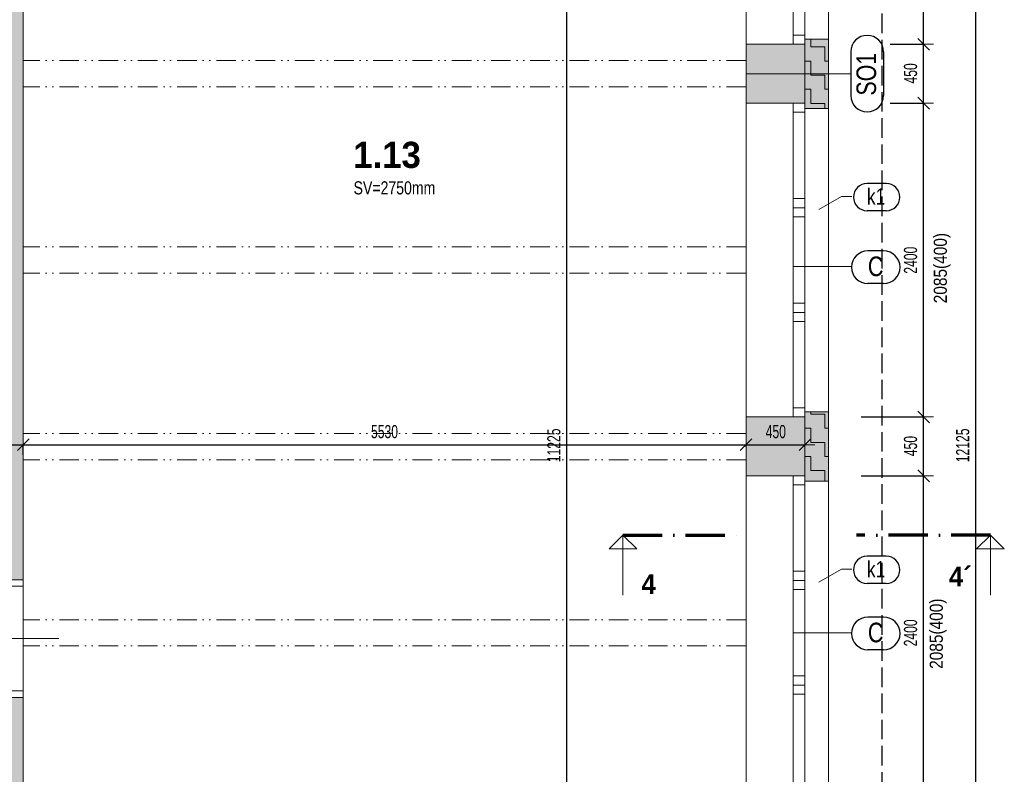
# Model space of a CAD drawing. Header units: millimetres. Extents: x -19372 to 59327, y -69634 to -42168.
# Tile 38 of 44: x 17600 to 25133, y -54054 to -48284. Entities that reach past the tile are written whole.
import ezdxf

# ---------------------------------------------------------------- set-up
doc = ezdxf.new("R2010")
doc.units = ezdxf.units.MM
doc.header["$PDMODE"] = 65
for name, pattern in [('Carkovana 2x_1', [200, 150, -50]), ('JIS_08_37', [480, 300, -90, 0, -90]), ('JIS_09_15', [300, 150, -50, 0, -50, 0, -50])]:
    doc.linetypes.add(name, pattern=pattern)
for name, color, linetype, lineweight in [('XR$10$ZPEVNĚNÉ PLOCHY - ČÁRKOVANĚ_1', 7, 'Continuous', 25), ('XR$2$1.NP - STÁVAJÍCÍ_1', 7, 'Continuous', 25), ('XR$3$KOTY_1', 7, 'Continuous', 25), ('XR$5$OKNA + IZOLANT_1', 7, 'Continuous', 25), ('XR$7$1.NP - FILING_1', 7, 'Continuous', 25), ('XR$8$1.NP - NÁVRH_1', 7, 'Continuous', 25)]:
    doc.layers.add(name, color=color, linetype=linetype, lineweight=lineweight)
doc.styles.add('ARIAL', font='ARIAL.TTF')
doc.styles.add('Arial Black', font='Arial Black')
doc.styles.add('ARIALNARROW', font='ARIALN.TTF')
doc.dimstyles.new('DIMSTYLE_3', dxfattribs={"dimtxt": 100, "dimasz": 150, "dimexe": 0, "dimexo": 0, "dimgap": 50, "dimtad": 2, "dimdec": 0, "dimrnd": 5, "dimdsep": 46, "dimtxsty": 'ARIALNARROW', "dimblk1": 'ALL_ML_STRICH', "dimblk2": 'ALL_ML_STRICH', "dimsah": 1, "dimcen": 0, "dimclrd": 6, "dimclre": 6, "dimclrt": 6, "dimadec": 0, "dimazin": 0, "dimtfac": 1, "dimtdec": 0, "dimtix": 1, "dimtmove": 2, "dimatfit": 3, "dimfxl": 0, "dimtzin": 0, "dimlwd": 0, "dimlwe": 13, "dimarcsym": 0})
pattern_1 = [(0, (216, 216), (108, 108), [108, -108]), (90, (216, 216), (-108, 108), [108, -108])]

# ---------------------------------------------------------------- blocks, each defined once
blk = doc.blocks.new('ALL_ML_STRICH')
at = {"color": 0, "linetype": 'ByBlock', "lineweight": -2}
for p, q in [((-1, 0), (0.5, 0)), ((-0.3, -0.3), (0.3, 0.3)), ((0, -0.5), (0, 0.5))]:
    blk.add_line(p, q, dxfattribs=at)
blk = doc.blocks.new('*D13')
at = {"layer": 'DEFPOINTS', "color": 6, "linetype": 'Continuous', "lineweight": 13}
for p in [(17627.2, -51510.5), (17177.2, -51534.2), (17177.2, -51545.2)]:
    blk.add_point(p, dxfattribs=at)
at = {"layer": 'XR$3$KOTY_1', "color": 6, "linetype": 'Continuous', "lineweight": -2}
for p, q in [((17177.2, -51445.2), (17177.2, -51534.2)), ((17177.2, -51534.2), (17627.2, -51534.2)), ((17627.2, -51610.5), (17627.2, -51534.2))]:
    blk.add_line(p, q, dxfattribs=at)
at = {"layer": 'XR$3$KOTY_1', "color": 6, "linetype": 'Continuous', "lineweight": 13, "xscale": 150, "yscale": 150, "zscale": 150, "rotation": 180}
blk.add_blockref('ALL_ML_STRICH', (17177.2, -51534.2), dxfattribs=at)
at = {"layer": 'XR$3$KOTY_1', "color": 6, "linetype": 'Continuous', "lineweight": 13, "xscale": 150, "yscale": 150, "zscale": 150}
blk.add_blockref('ALL_ML_STRICH', (17627.2, -51534.2), dxfattribs=at)
at = {"layer": 'XR$3$KOTY_1', "color": 6, "linetype": 'Continuous', "lineweight": 13, "insert": (17404.7, -51434.2), "char_height": 100, "width": 243.429, "attachment_point": 5, "style": 'ARIALNARROW'}
blk.add_mtext('\\W0.81;\\A1;{450}', dxfattribs=at)
blk = doc.blocks.new('*D14')
at = {"layer": 'DEFPOINTS', "color": 6, "linetype": 'Continuous', "lineweight": 13}
for p in [(17627.2, -51510.5), (23157.2, -51448.2), (17627.2, -51534.2)]:
    blk.add_point(p, dxfattribs=at)
at = {"layer": 'XR$3$KOTY_1', "color": 6, "linetype": 'Continuous', "lineweight": -2}
for p, q in [((17627.2, -51610.5), (17627.2, -51534.2)), ((17627.2, -51534.2), (23157.2, -51534.2)), ((23157.2, -51548.2), (23157.2, -51534.2))]:
    blk.add_line(p, q, dxfattribs=at)
at = {"layer": 'XR$3$KOTY_1', "color": 6, "linetype": 'Continuous', "lineweight": 13, "xscale": 150, "yscale": 150, "zscale": 150, "rotation": 180}
blk.add_blockref('ALL_ML_STRICH', (17627.2, -51534.2), dxfattribs=at)
at = {"layer": 'XR$3$KOTY_1', "color": 6, "linetype": 'Continuous', "lineweight": 13, "xscale": 150, "yscale": 150, "zscale": 150}
blk.add_blockref('ALL_ML_STRICH', (23157.2, -51534.2), dxfattribs=at)
at = {"layer": 'XR$3$KOTY_1', "color": 6, "linetype": 'Continuous', "lineweight": 13, "insert": (20391.1, -51434.2), "char_height": 100, "width": 324.571, "attachment_point": 5, "style": 'ARIALNARROW'}
blk.add_mtext('\\W0.81;\\A1;{5530}', dxfattribs=at)
blk = doc.blocks.new('*D15')
at = {"layer": 'DEFPOINTS', "color": 6, "linetype": 'Continuous', "lineweight": 13}
for p in [(23157.2, -51448.2), (23607.2, -51448.2), (23157.2, -51534.2)]:
    blk.add_point(p, dxfattribs=at)
at = {"layer": 'XR$3$KOTY_1', "color": 6, "linetype": 'Continuous', "lineweight": -2}
for p, q in [((23157.2, -51548.2), (23157.2, -51534.2)), ((23157.2, -51534.2), (23607.2, -51534.2)), ((23607.2, -51548.2), (23607.2, -51534.2))]:
    blk.add_line(p, q, dxfattribs=at)
at = {"layer": 'XR$3$KOTY_1', "color": 6, "linetype": 'Continuous', "lineweight": 13, "xscale": 150, "yscale": 150, "zscale": 150, "rotation": 180}
blk.add_blockref('ALL_ML_STRICH', (23157.2, -51534.2), dxfattribs=at)
at = {"layer": 'XR$3$KOTY_1', "color": 6, "linetype": 'Continuous', "lineweight": 13, "xscale": 150, "yscale": 150, "zscale": 150}
blk.add_blockref('ALL_ML_STRICH', (23607.2, -51534.2), dxfattribs=at)
at = {"layer": 'XR$3$KOTY_1', "color": 6, "linetype": 'Continuous', "lineweight": 13, "insert": (23384.7, -51434.2), "char_height": 100, "width": 243.429, "attachment_point": 5, "style": 'ARIALNARROW'}
blk.add_mtext('\\W0.81;\\A1;{450}', dxfattribs=at)
blk = doc.blocks.new('*D21')
at = {"layer": 'DEFPOINTS', "color": 6, "linetype": 'Continuous', "lineweight": 13}
for p in [(21766.3, -45921.7), (21786.8, -57146.7), (21786.8, -57146.7)]:
    blk.add_point(p, dxfattribs=at)
at = {"layer": 'XR$3$KOTY_1', "color": 6, "linetype": 'Continuous', "lineweight": -2}
for p, q in [((21866.3, -45921.7), (21786.8, -45921.7)), ((21786.8, -57146.7), (21786.8, -45921.7)), ((21686.8, -57146.7), (21786.8, -57146.7))]:
    blk.add_line(p, q, dxfattribs=at)
at = {"layer": 'XR$3$KOTY_1', "color": 6, "linetype": 'Continuous', "lineweight": 13, "xscale": 150, "yscale": 150, "zscale": 150}
for p, rotation in [((21786.8, -45921.7), 90), ((21786.8, -57146.7), 270)]:
    blk.add_blockref('ALL_ML_STRICH', p, dxfattribs=dict(at, rotation=rotation))
at = {"layer": 'XR$3$KOTY_1', "color": 6, "linetype": 'Continuous', "lineweight": 13, "insert": (21686.8, -51538.8), "char_height": 100, "width": 405.714, "attachment_point": 5, "rotation": 90, "style": 'ARIALNARROW'}
blk.add_mtext('\\W0.81;\\A1;{11225}', dxfattribs=at)
blk = doc.blocks.new('*D116')
at = {"layer": 'DEFPOINTS', "color": 6, "linetype": 'Continuous', "lineweight": 13}
for p in [(23938.5, -51321.7), (23938.5, -51771.7), (24515.6, -51771.7)]:
    blk.add_point(p, dxfattribs=at)
at = {"layer": 'XR$3$KOTY_1', "color": 6, "linetype": 'Continuous', "lineweight": -2}
for p, q in [((24038.5, -51321.7), (24515.6, -51321.7)), ((24515.6, -51771.7), (24515.6, -51321.7)), ((24038.5, -51771.7), (24515.6, -51771.7))]:
    blk.add_line(p, q, dxfattribs=at)
at = {"layer": 'XR$3$KOTY_1', "color": 6, "linetype": 'Continuous', "lineweight": 13, "xscale": 150, "yscale": 150, "zscale": 150}
for p, rotation in [((24515.6, -51321.7), 90), ((24515.6, -51771.7), 270)]:
    blk.add_blockref('ALL_ML_STRICH', p, dxfattribs=dict(at, rotation=rotation))
at = {"layer": 'XR$3$KOTY_1', "color": 6, "linetype": 'Continuous', "lineweight": 13, "insert": (24415.6, -51544.1), "char_height": 100, "width": 243.429, "attachment_point": 5, "rotation": 90, "style": 'ARIALNARROW'}
blk.add_mtext('\\W0.81;\\A1;{450}', dxfattribs=at)
blk = doc.blocks.new('*D119')
at = {"layer": 'DEFPOINTS', "color": 6, "linetype": 'Continuous', "lineweight": 13}
for p in [(23938.5, -46071.7), (24158.5, -48471.7), (24515.6, -48471.7)]:
    blk.add_point(p, dxfattribs=at)
at = {"layer": 'XR$3$KOTY_1', "color": 6, "linetype": 'Continuous', "lineweight": -2}
for p, q in [((24038.5, -46071.7), (24515.6, -46071.7)), ((24515.6, -48471.7), (24515.6, -46071.7)), ((24258.5, -48471.7), (24515.6, -48471.7))]:
    blk.add_line(p, q, dxfattribs=at)
at = {"layer": 'XR$3$KOTY_1', "color": 6, "linetype": 'Continuous', "lineweight": 13, "xscale": 150, "yscale": 150, "zscale": 150}
for p, rotation in [((24515.6, -46071.7), 90), ((24515.6, -48471.7), 270)]:
    blk.add_blockref('ALL_ML_STRICH', p, dxfattribs=dict(at, rotation=rotation))
at = {"layer": 'XR$3$KOTY_1', "color": 6, "linetype": 'Continuous', "lineweight": 13, "insert": (24415.6, -47272.7), "char_height": 100, "width": 324.571, "attachment_point": 5, "rotation": 90, "style": 'ARIALNARROW'}
blk.add_mtext('\\W0.81;\\A1;{2400}', dxfattribs=at)
blk = doc.blocks.new('*D120')
at = {"layer": 'DEFPOINTS', "color": 6, "linetype": 'Continuous', "lineweight": 13}
for p in [(24158.5, -48471.7), (24158.5, -48921.7), (24515.6, -48921.7)]:
    blk.add_point(p, dxfattribs=at)
at = {"layer": 'XR$3$KOTY_1', "color": 6, "linetype": 'Continuous', "lineweight": -2}
for p, q in [((24258.5, -48471.7), (24515.6, -48471.7)), ((24515.6, -48921.7), (24515.6, -48471.7)), ((24258.5, -48921.7), (24515.6, -48921.7))]:
    blk.add_line(p, q, dxfattribs=at)
at = {"layer": 'XR$3$KOTY_1', "color": 6, "linetype": 'Continuous', "lineweight": 13, "xscale": 150, "yscale": 150, "zscale": 150}
for p, rotation in [((24515.6, -48471.7), 90), ((24515.6, -48921.7), 270)]:
    blk.add_blockref('ALL_ML_STRICH', p, dxfattribs=dict(at, rotation=rotation))
at = {"layer": 'XR$3$KOTY_1', "color": 6, "linetype": 'Continuous', "lineweight": 13, "insert": (24415.6, -48694.1), "char_height": 100, "width": 243.429, "attachment_point": 5, "rotation": 90, "style": 'ARIALNARROW'}
blk.add_mtext('\\W0.81;\\A1;{450}', dxfattribs=at)
blk = doc.blocks.new('*D121')
at = {"layer": 'DEFPOINTS', "color": 6, "linetype": 'Continuous', "lineweight": 13}
for p in [(24158.5, -48921.7), (23938.5, -51321.7), (24515.6, -51321.7)]:
    blk.add_point(p, dxfattribs=at)
at = {"layer": 'XR$3$KOTY_1', "color": 6, "linetype": 'Continuous', "lineweight": -2}
for p, q in [((24258.5, -48921.7), (24515.6, -48921.7)), ((24515.6, -51321.7), (24515.6, -48921.7)), ((24038.5, -51321.7), (24515.6, -51321.7))]:
    blk.add_line(p, q, dxfattribs=at)
at = {"layer": 'XR$3$KOTY_1', "color": 6, "linetype": 'Continuous', "lineweight": 13, "xscale": 150, "yscale": 150, "zscale": 150}
for p, rotation in [((24515.6, -48921.7), 90), ((24515.6, -51321.7), 270)]:
    blk.add_blockref('ALL_ML_STRICH', p, dxfattribs=dict(at, rotation=rotation))
at = {"layer": 'XR$3$KOTY_1', "color": 6, "linetype": 'Continuous', "lineweight": 13, "insert": (24415.6, -50122.7), "char_height": 100, "width": 324.571, "attachment_point": 5, "rotation": 90, "style": 'ARIALNARROW'}
blk.add_mtext('\\W0.81;\\A1;{2400}', dxfattribs=at)
blk = doc.blocks.new('*D122')
at = {"layer": 'DEFPOINTS', "color": 6, "linetype": 'Continuous', "lineweight": 13}
for p in [(23938.5, -51771.7), (24158.5, -54171.7), (24515.6, -54171.7)]:
    blk.add_point(p, dxfattribs=at)
at = {"layer": 'XR$3$KOTY_1', "color": 6, "linetype": 'Continuous', "lineweight": -2}
for p, q in [((24038.5, -51771.7), (24515.6, -51771.7)), ((24515.6, -54171.7), (24515.6, -51771.7)), ((24258.5, -54171.7), (24515.6, -54171.7))]:
    blk.add_line(p, q, dxfattribs=at)
at = {"layer": 'XR$3$KOTY_1', "color": 6, "linetype": 'Continuous', "lineweight": 13, "xscale": 150, "yscale": 150, "zscale": 150}
for p, rotation in [((24515.6, -51771.7), 90), ((24515.6, -54171.7), 270)]:
    blk.add_blockref('ALL_ML_STRICH', p, dxfattribs=dict(at, rotation=rotation))
at = {"layer": 'XR$3$KOTY_1', "color": 6, "linetype": 'Continuous', "lineweight": 13, "insert": (24415.6, -52972.7), "char_height": 100, "width": 324.571, "attachment_point": 5, "rotation": 90, "style": 'ARIALNARROW'}
blk.add_mtext('\\W0.81;\\A1;{2400}', dxfattribs=at)
blk = doc.blocks.new('KOMPLEXNÍ OBJEKT_4')
at = {"layer": 'XR$3$KOTY_1', "color": 7, "linetype": 'Continuous', "lineweight": 13}
for p, q in [((22214.7, -52225.1), (22108.6, -52331.1)), ((22214.7, -52225.1), (22214.7, -52683.4)), ((22214.7, -52225.1), (22320.7, -52331.1)), ((22320.7, -52331.1), (22108.6, -52331.1))]:
    blk.add_line(p, q, dxfattribs=at)
at = {"layer": 'XR$3$KOTY_1', "color": 7, "linetype": 'JIS_08_37', "lineweight": 70}
blk.add_line((22214.7, -52225.1), (23099.7, -52225.1), dxfattribs=at)
at = {"layer": 'XR$3$KOTY_1', "color": 7, "linetype": 'Continuous', "lineweight": 25, "insert": (22357.2, -52674.2), "char_height": 150, "width": 176.23, "attachment_point": 7, "style": 'Arial Black'}
blk.add_mtext('\\W0.82;4', dxfattribs=at)
blk = doc.blocks.new('KOMPLEXNÍ OBJEKT_12')
at = {"layer": 'XR$3$KOTY_1', "color": 7, "linetype": 'JIS_08_37', "lineweight": 70}
blk.add_line((25026.5, -52225.1), (24001, -52225.1), dxfattribs=at)
at = {"layer": 'XR$3$KOTY_1', "color": 7, "linetype": 'Continuous', "lineweight": 13}
for p, q in [((25026.5, -52225.1), (24920.4, -52331.1)), ((25026.5, -52225.1), (25026.5, -52683.4)), ((25026.5, -52225.1), (25132.5, -52331.1)), ((25132.5, -52331.1), (24920.4, -52331.1))]:
    blk.add_line(p, q, dxfattribs=at)
at = {"layer": 'XR$3$KOTY_1', "color": 7, "linetype": 'Continuous', "lineweight": 25, "insert": (24709, -52616.8), "char_height": 150, "width": 233.607, "attachment_point": 7, "style": 'Arial Black'}
blk.add_mtext('\\W0.82;4´', dxfattribs=at)
blk = doc.blocks.new('*D258')
at = {"layer": 'DEFPOINTS', "color": 6, "linetype": 'Continuous', "lineweight": 13}
for p in [(23607.2, -45471.7), (23938.5, -57596.7), (24914.6, -57596.7)]:
    blk.add_point(p, dxfattribs=at)
at = {"layer": 'XR$3$KOTY_1', "color": 6, "linetype": 'Continuous', "lineweight": -2}
for p, q in [((24038.5, -45471.7), (24914.6, -45471.7)), ((24914.6, -57596.7), (24914.6, -45471.7)), ((24038.5, -57596.7), (24914.6, -57596.7))]:
    blk.add_line(p, q, dxfattribs=at)
at = {"layer": 'XR$3$KOTY_1', "color": 6, "linetype": 'Continuous', "lineweight": 13, "xscale": 150, "yscale": 150, "zscale": 150}
for p, rotation in [((24914.6, -45471.7), 90), ((24914.6, -57596.7), 270)]:
    blk.add_blockref('ALL_ML_STRICH', p, dxfattribs=dict(at, rotation=rotation))
at = {"layer": 'XR$3$KOTY_1', "color": 6, "linetype": 'Continuous', "lineweight": 13, "insert": (24814.6, -51538.8), "char_height": 100, "width": 405.714, "attachment_point": 5, "rotation": 90, "style": 'ARIALNARROW'}
blk.add_mtext('\\W0.81;\\A1;{12125}', dxfattribs=at)
blk = doc.blocks.new('KOMPLEXNÍ OBJEKT_47')
at = {"layer": 'XR$5$OKNA + IZOLANT_1', "color": 7, "linetype": 'Continuous', "lineweight": 13}
for p, q in [((23607.2, -48471.7), (23607.2, -48431.7)), ((23607.2, -48431.7), (23787.2, -48431.7))]:
    blk.add_line(p, q, dxfattribs=at)
blk = doc.blocks.new('KOMPLEXNÍ OBJEKT_48')
at = {"layer": 'XR$5$OKNA + IZOLANT_1', "color": 7, "linetype": 'Continuous', "lineweight": 13}
for p, q in [((23607.2, -48921.7), (23607.2, -48961.7)), ((23607.2, -48961.7), (23787.2, -48961.7))]:
    blk.add_line(p, q, dxfattribs=at)
blk = doc.blocks.new('KOMPLEXNÍ OBJEKT_49')
at = {"layer": 'XR$5$OKNA + IZOLANT_1', "color": 7, "linetype": 'Continuous', "lineweight": 13}
for p, q in [((23607.2, -51321.7), (23607.2, -51281.7)), ((23607.2, -51281.7), (23787.2, -51281.7))]:
    blk.add_line(p, q, dxfattribs=at)
blk = doc.blocks.new('KOMPLEXNÍ OBJEKT_50')
at = {"layer": 'XR$5$OKNA + IZOLANT_1', "color": 7, "linetype": 'Continuous', "lineweight": 13}
for p, q in [((23607.2, -51771.7), (23607.2, -51811.7)), ((23607.2, -51811.7), (23787.2, -51811.7))]:
    blk.add_line(p, q, dxfattribs=at)

msp = doc.modelspace()

# ---------------------------------------------------------------- hatches: boundary and pattern name
at = {"layer": 'XR$7$1.NP - FILING_1', "linetype": 'Continuous', "lineweight": 13}
for points in [[(17767.2, -45471.7), (17177.2, -45471.7), (17177.2, -47156.7), (15677.2, -47156.7), (15677.2, -47606.7), (17177.2, -47606.7), (17177.2, -52566.7), (17627.2, -52566.7), (17627.2, -45921.7), (17767.2, -45921.7)], [(23157.2, -48921.7), (23607.2, -48921.7), (23607.2, -48471.7), (23157.2, -48471.7)], [(23157.2, -51771.7), (23607.2, -51771.7), (23607.2, -51321.7), (23157.2, -51321.7)], [(23157.2, -57146.7), (17627.2, -57146.7), (17627.2, -53466.7), (17177.2, -53466.7), (17177.2, -53566.7), (16277.2, -53566.7), (16277.2, -54016.7), (14477.2, -54016.7), (14477.2, -53566.7), (13477.2, -53566.7), (13477.2, -54166.7), (15377.2, -54166.7), (15377.2, -54266.7), (15477.2, -54266.7), (15477.2, -54166.7), (17177.2, -54166.7), (17177.2, -56646.7), (16677.2, -57146.7), (16677.2, -57596.7), (23607.2, -57596.7), (23607.2, -57021.7), (23157.2, -57021.7)]]:
    msp.add_hatch(color=254, dxfattribs=at).paths.add_polyline_path(points)
for points in [[(23607.2, -48431.7), (23607.2, -48961.7), (23787.2, -48961.7), (23787.2, -48431.7)], [(23607.2, -51281.7), (23607.2, -51811.7), (23787.2, -51811.7), (23787.2, -51281.7)]]:
    msp.add_hatch(color=11, dxfattribs=at).paths.add_polyline_path(points, flags=0)
h = msp.add_hatch(dxfattribs=at)
h.set_pattern_fill('VZOR', scale=108, style=0, pattern_type=2)
h.set_pattern_definition(pattern_1)
h.paths.add_polyline_path([(23607.2, -48431.7), (23607.2, -48961.7), (23787.2, -48961.7), (23787.2, -48431.7)], flags=0)
h = msp.add_hatch(dxfattribs=at)
h.set_pattern_fill('VZOR', scale=108, style=0, pattern_type=2)
h.set_pattern_definition(pattern_1)
h.paths.add_polyline_path([(23607.2, -51281.7), (23607.2, -51811.7), (23787.2, -51811.7), (23787.2, -51281.7)], flags=0)

# ---------------------------------------------------------------- linework, layer by layer
at = {"layer": 'XR$10$ZPEVNĚNÉ PLOCHY - ČÁRKOVANĚ_1', "color": 204, "linetype": 'Carkovana 2x_1', "lineweight": 25}
msp.add_line((24197.2, -58186.7), (24197.2, -44881.7), dxfattribs=at)
at = {"layer": 'XR$2$1.NP - STÁVAJÍCÍ_1', "color": 8, "linetype": 'Continuous', "lineweight": 18}
for p, q in [((17627.2, -45921.7), (17627.2, -52566.7)), ((23157.2, -48471.7), (23607.2, -48471.7)), ((23157.2, -48471.7), (23157.2, -48921.7)), ((23607.2, -48471.7), (23607.2, -48921.7)), ((23157.2, -48921.7), (23607.2, -48921.7)), ((23157.2, -51321.7), (23607.2, -51321.7)), ((23157.2, -51321.7), (23157.2, -51771.7)), ((23607.2, -51321.7), (23607.2, -51771.7)), ((23157.2, -51771.7), (23607.2, -51771.7)), ((17177.2, -52566.7), (17627.2, -52566.7)), ((17177.2, -53466.7), (17627.2, -53466.7)), ((17627.2, -53466.7), (17627.2, -57146.7))]:
    msp.add_line(p, q, dxfattribs=at)
at = {"layer": 'XR$2$1.NP - STÁVAJÍCÍ_1', "color": 8, "linetype": 'Continuous', "lineweight": 13}
for p, q in [((23157.2, -46071.7), (23157.2, -48471.7)), ((23157.2, -48921.7), (23157.2, -51321.7)), ((23157.2, -51771.7), (23157.2, -54171.7)), ((17627.2, -52566.7), (17627.2, -53466.7)), ((17527.2, -52616.7), (17627.2, -52616.7)), ((17900.1, -53016.7), (16619.1, -53016.7)), ((17527.2, -53416.7), (17627.2, -53416.7))]:
    msp.add_line(p, q, dxfattribs=at)
at = {"layer": 'XR$2$1.NP - STÁVAJÍCÍ_1', "color": 8, "linetype": 'JIS_09_15', "lineweight": 13}
for p, q in [((23157.2, -48596.7), (17627.2, -48596.7)), ((23157.2, -48796.7), (17627.2, -48796.7)), ((23157.2, -50021.7), (17627.2, -50021.7)), ((23157.2, -50221.7), (17627.2, -50221.7)), ((23157.2, -51448.2), (17627.2, -51448.2)), ((23157.2, -51648.2), (17627.2, -51648.2)), ((23157.2, -52871.7), (17627.2, -52871.7)), ((23157.2, -53071.7), (17627.2, -53071.7))]:
    msp.add_line(p, q, dxfattribs=at)
at = {"layer": 'XR$3$KOTY_1', "color": 3, "linetype": 'Continuous', "lineweight": 25}
for p, q in [((23958.6, -48528.2), (23958.6, -48863.7)), ((24208.6, -48528.2), (24208.6, -48863.7)), ((24229.7, -49536), (24082.2, -49536)), ((24229.7, -49744.4), (24082.2, -49744.4)), ((24209.6, -50051.7), (24088.6, -50051.7)), ((24209.6, -50301.7), (24088.6, -50301.7)), ((24229.7, -52386), (24082.2, -52386)), ((24229.7, -52594.4), (24082.2, -52594.4)), ((24209.6, -52851.7), (24088.6, -52851.7)), ((24209.6, -53101.7), (24088.6, -53101.7))]:
    msp.add_line(p, q, dxfattribs=at)
at = {"layer": 'XR$3$KOTY_1', "color": 3, "linetype": 'Continuous', "lineweight": 13}
for p, q in [((23958.6, -48696.7), (23157.2, -48696.7)), ((23887, -49636), (23714.8, -49735.1)), ((23967, -49636), (23887, -49636)), ((23963.6, -50171.7), (23517.2, -50171.7)), ((23887, -52486), (23714.8, -52585.1)), ((23967, -52486), (23887, -52486)), ((23963.6, -52971.7), (23517.2, -52971.7))]:
    msp.add_line(p, q, dxfattribs=at)
at = {"layer": 'XR$3$KOTY_1', "color": 3, "linetype": 'Continuous', "lineweight": 25}
for centre, radius, start, end in [((24083.6, -48528.2), 125, 0, 180), ((24083.6, -48863.7), 125, 180, 0), ((24082.2, -49640.2), 104.2, 90, 270), ((24229.7, -49640.2), 104.2, 270, 90), ((24088.6, -50176.7), 125, 90, 270), ((24209.6, -50176.7), 125, 270, 90), ((24082.2, -52490.2), 104.2, 90, 270), ((24229.7, -52490.2), 104.2, 270, 90), ((24088.6, -52976.7), 125, 90, 270), ((24209.6, -52976.7), 125, 270, 90)]:
    msp.add_arc(centre, radius, start, end, dxfattribs=at)
at = {"layer": 'XR$5$OKNA + IZOLANT_1', "color": 132, "linetype": 'Continuous', "lineweight": 13}
for p, q in [((23517.2, -46071.7), (23517.2, -48471.7)), ((23607.2, -46071.7), (23607.2, -48471.7)), ((23517.2, -48401.7), (23607.2, -48401.7)), ((23517.2, -48921.7), (23517.2, -51321.7)), ((23607.2, -48921.7), (23607.2, -51321.7)), ((23517.2, -48991.7), (23607.2, -48991.7)), ((23517.2, -49651.7), (23607.2, -49651.7)), ((23517.2, -49721.7), (23607.2, -49721.7)), ((23517.2, -49791.7), (23607.2, -49791.7)), ((23517.2, -50451.7), (23607.2, -50451.7)), ((23517.2, -50521.7), (23607.2, -50521.7)), ((23517.2, -50591.7), (23607.2, -50591.7)), ((23517.2, -51251.7), (23607.2, -51251.7)), ((23517.2, -51771.7), (23517.2, -54171.7)), ((23607.2, -51771.7), (23607.2, -54171.7)), ((23517.2, -51841.7), (23607.2, -51841.7)), ((23517.2, -52501.7), (23607.2, -52501.7)), ((23517.2, -52571.7), (23607.2, -52571.7)), ((23517.2, -52641.7), (23607.2, -52641.7)), ((23517.2, -53301.7), (23607.2, -53301.7)), ((23517.2, -53371.7), (23607.2, -53371.7)), ((23517.2, -53441.7), (23607.2, -53441.7))]:
    msp.add_line(p, q, dxfattribs=at)
at = {"layer": 'XR$5$OKNA + IZOLANT_1', "color": 7, "linetype": 'Continuous', "lineweight": 13}
for p, q in [((23787.2, -48431.7), (23787.2, -46111.7)), ((23787.2, -48431.7), (23787.2, -48961.7)), ((23787.2, -51281.7), (23787.2, -48961.7)), ((23787.2, -51281.7), (23787.2, -51811.7)), ((23787.2, -54131.7), (23787.2, -51811.7))]:
    msp.add_line(p, q, dxfattribs=at)

# ---------------------------------------------------------------- block references
at = {"layer": 'XR$3$KOTY_1', "color": 7, "linetype": 'Continuous', "lineweight": 25}
for name in ['KOMPLEXNÍ OBJEKT_4', 'KOMPLEXNÍ OBJEKT_12']:
    msp.add_blockref(name, (0, 0), dxfattribs=at)
at = {"layer": 'XR$5$OKNA + IZOLANT_1', "color": 7, "linetype": 'Continuous', "lineweight": 13}
for name in ['KOMPLEXNÍ OBJEKT_47', 'KOMPLEXNÍ OBJEKT_48', 'KOMPLEXNÍ OBJEKT_49', 'KOMPLEXNÍ OBJEKT_50']:
    msp.add_blockref(name, (0, 0), dxfattribs=at)

# ---------------------------------------------------------------- texts
at = {"layer": 'XR$3$KOTY_1', "color": 3, "linetype": 'Continuous', "lineweight": 25, "insert": (24153.6, -48863.7), "char_height": 150, "width": 393.631, "attachment_point": 7, "rotation": 90, "style": 'ARIAL'}
msp.add_mtext('\\W0.78;SO1', dxfattribs=at)
at = {"layer": 'XR$3$KOTY_1', "color": 6, "linetype": 'Continuous', "lineweight": 18, "insert": (20467, -49570.2), "char_height": 100, "width": 676.724, "attachment_point": 5, "style": 'ARIALNARROW'}
msp.add_mtext('\\W0.94;SV=2750mm', dxfattribs=at)
at = {"layer": 'XR$3$KOTY_1', "color": 3, "linetype": 'Continuous', "lineweight": 25, "attachment_point": 7, "style": 'ARIAL'}
for s, insert, char_height, width in [('\\W0.75;k1', (24082.2, -49698.5), 125, 194.675), ('\\W0.79;C', (24088.6, -50246.7), 150, 180.285), ('\\W0.75;k1', (24082.2, -52548.5), 125, 194.675), ('\\W0.79;C', (24088.6, -53046.7), 150, 180.285)]:
    msp.add_mtext(s, dxfattribs=dict(at, insert=insert, char_height=char_height, width=width))
at = {"layer": 'XR$3$KOTY_1', "color": 6, "linetype": 'Continuous', "lineweight": 18, "char_height": 100, "width": 588.391, "attachment_point": 5, "rotation": 90, "style": 'ARIALNARROW'}
for insert in [(24657.9, -50183.3), (24627, -52979)]:
    msp.add_mtext('\\W1.03;2085(400)', dxfattribs=dict(at, insert=insert))
at = {"layer": 'XR$8$1.NP - NÁVRH_1', "color": 7, "linetype": 'Continuous', "lineweight": 35, "insert": (20152.3, -49216.9), "char_height": 200, "width": 627.778, "attachment_point": 1, "style": 'Arial Black'}
msp.add_mtext('\\W0.83;1.13', dxfattribs=at)

# ---------------------------------------------------------------- dimensions: what is measured, and where the dimension line sits
at = {"layer": 'XR$3$KOTY_1', "color": 6, "linetype": 'Continuous', "lineweight": 13}
for base, p1, p2, picture, middle in [((24914.6, -45471.7), (24038.5, -57596.7), (24038.5, -45471.7), '*D258', (24814.6, -51538.8)), ((21786.8, -45921.7), (21686.8, -57146.7), (21866.3, -45921.7), '*D21', (21686.8, -51538.8)), ((24515.6, -46071.7), (24258.5, -48471.7), (24038.5, -46071.7), '*D119', (24415.6, -47272.7)), ((24515.6, -48471.7), (24258.5, -48921.7), (24258.5, -48471.7), '*D120', (24415.6, -48694.1)), ((24515.6, -48921.7), (24038.5, -51321.7), (24258.5, -48921.7), '*D121', (24415.6, -50122.7)), ((24515.6, -51321.7), (24038.5, -51771.7), (24038.5, -51321.7), '*D116', (24415.6, -51544.1)), ((24515.6, -51771.7), (24258.5, -54171.7), (24038.5, -51771.7), '*D122', (24415.6, -52972.7))]:
    dim = msp.add_linear_dim(base=base, p1=p1, p2=p2, angle=90, dimstyle='DIMSTYLE_3', override={"dimpost": '<>', "dimclrd": 6, "dimclre": 6, "dimclrt": 6, "dimlwd": 0, "dimlwe": 13}, dxfattribs=at)
    dim.commit()
    dim.dimension.update_dxf_attribs({"geometry": picture, "text_midpoint": middle, "dimtype": 160})
for base, p1, p2, picture, middle in [((17627.2, -51534.2), (17177.2, -51445.2), (17627.2, -51610.5), '*D13', (17404.7, -51434.2)), ((23157.2, -51534.2), (17627.2, -51610.5), (23157.2, -51548.2), '*D14', (20391.1, -51434.2)), ((23607.2, -51534.2), (23157.2, -51548.2), (23607.2, -51548.2), '*D15', (23384.7, -51434.2))]:
    dim = msp.add_linear_dim(base=base, p1=p1, p2=p2, dimstyle='DIMSTYLE_3', override={"dimpost": '<>', "dimclrd": 6, "dimclre": 6, "dimclrt": 6, "dimlwd": 0, "dimlwe": 13}, dxfattribs=at)
    dim.commit()
    dim.dimension.update_dxf_attribs({"geometry": picture, "text_midpoint": middle, "dimtype": 160})

doc.saveas('drawing.dxf')
